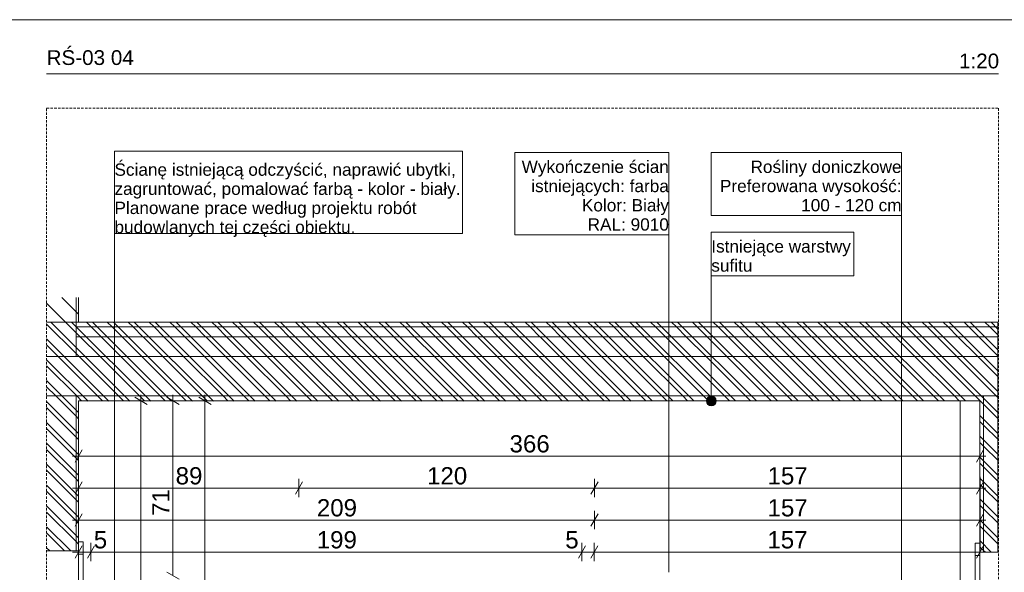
# Model space of a CAD drawing. Extents: x 180 to 5640, y 54 to 2910.
# Tile 8 of 9: x 2623 to 4623, y 1787 to 2910. Entities that reach past the tile are written whole.
import ezdxf
from ezdxf.xclip import XClip

# ---------------------------------------------------------------- set-up
doc = ezdxf.new("R2010")
doc.units = 0
doc.header["$MEASUREMENT"] = 0
doc.header["$XCLIPFRAME"] = 0
doc.linetypes.add('Przerywana', pattern=[48, 24, -24])
doc.linetypes.add('Przerywana długa', pattern=[78, 50, -28])
for name, color, linetype in [('230-A Ściany działowe', 7, 'Continuous'), ('399-W Wymiary i opisy', 7, 'Continuous'), ('420-K Ściany', 7, 'Continuous'), ('460-K Stropy', 7, 'Continuous'), ('810-G Ogólne', 7, 'Continuous'), ('820-G Rysunki Obrazki', 7, 'Continuous'), ('824-G Wypełnienia RŚ', 7, 'Continuous'), ('840-G Znaczniki ogólne', 7, 'Continuous')]:
    doc.layers.add(name, color=color, linetype=linetype)
doc.styles.add('STYL_AUTOMATYCZNY_2', font='arial.ttf')
doc.styles.add('STYL_AUTOMATYCZNY_3', font='arial.ttf')
pattern_1 = [(135, (4725.572, 795.66), (21.2132, 21.2132), [])]

# ---------------------------------------------------------------- blocks, each defined once
blk = doc.blocks.new('Rysunek_2_2', base_point=(4725.6, 795.7))
at = {"layer": '230-A Ściany działowe', "linetype": 'Continuous', "lineweight": 13}
h = blk.add_hatch(dxfattribs=at)
h.set_pattern_fill('Ściany_istniejące_0002', color=8, style=0, pattern_type=2)
h.set_pattern_definition(pattern_1)
h.paths.add_polyline_path([(4610.6, 2145.6), (4580.6, 2145.6), (4580.6, 2135.6), (4580.6, 1828.2), (4610.6, 1828.2)])
h = blk.add_hatch(dxfattribs=at)
h.set_pattern_fill('Ściany_istniejące_0002', color=8, style=0, pattern_type=2)
h.set_pattern_definition(pattern_1)
h.paths.add_polyline_path([(4573.1, 1828.2), (4580.6, 1828.2), (4580.6, 2135.6), (4573.1, 2135.6)])
at = {"layer": '420-K Ściany', "linetype": 'Continuous', "lineweight": 13}
h = blk.add_hatch(dxfattribs=at)
h.set_pattern_fill('Ściany_istniejące_0002', color=8, style=0, pattern_type=2)
h.set_pattern_definition(pattern_1)
h.paths.add_polyline_path([(2678.1, 2225.6), (2738.1, 2225.6), (2738.1, 2295.7), (2738.1, 2345.7), (2678.1, 2345.7)])
h = blk.add_hatch(dxfattribs=at)
h.set_pattern_fill('Ściany_istniejące_0002', color=8, style=0, pattern_type=2)
h.set_pattern_definition(pattern_1)
h.paths.add_polyline_path([(2743.1, 2345.7), (2738.1, 2345.7), (2738.1, 2295.7), (2743.1, 2295.7)])
h = blk.add_hatch(dxfattribs=at)
h.set_pattern_fill('Ściany_istniejące_0002', color=8, style=0, pattern_type=2)
h.set_pattern_definition(pattern_1)
h.paths.add_polyline_path([(2738.1, 2145.6), (2678.1, 2145.6), (2678.1, 1830.7), (2738.1, 1830.7), (2738.1, 2135.6)])
h = blk.add_hatch(dxfattribs=at)
h.set_pattern_fill('Ściany_istniejące_0002', color=8, style=0, pattern_type=2)
h.set_pattern_definition(pattern_1)
h.paths.add_polyline_path([(2743.1, 2135.6), (2738.1, 2135.6), (2738.1, 1830.7), (2743.1, 1830.7)])
at = {"layer": '460-K Stropy', "linetype": 'Continuous', "lineweight": 13}
h = blk.add_hatch(dxfattribs=at)
h.set_pattern_fill('Ściany_istniejące_0002', color=8, style=0, pattern_type=2)
h.set_pattern_definition(pattern_1)
h.paths.add_polyline_path([(2738.1, 2285.7), (4610.6, 2285.7), (4610.6, 2295.7), (2738.1, 2295.7)])
h = blk.add_hatch(dxfattribs=at)
h.set_pattern_fill('Ściany_istniejące_0002', color=8, style=0, pattern_type=2)
h.set_pattern_definition(pattern_1)
h.paths.add_polyline_path([(2738.1, 2285.7), (2738.1, 2265.7), (4610.6, 2265.7), (4610.6, 2285.7)])
h = blk.add_hatch(dxfattribs=at)
h.set_pattern_fill('Ściany_istniejące_0002', color=8, style=0, pattern_type=2)
h.set_pattern_definition(pattern_1)
h.paths.add_polyline_path([(2738.1, 2265.7), (4610.6, 2265.6)])
h = blk.add_hatch(dxfattribs=at)
h.set_pattern_fill('Ściany_istniejące_0002', color=8, style=0, pattern_type=2)
h.set_pattern_definition(pattern_1)
h.paths.add_polyline_path([(2738.1, 2265.6), (2738.1, 2225.6), (4610.6, 2225.6), (4610.6, 2265.6)])
h = blk.add_hatch(dxfattribs=at)
h.set_pattern_fill('Ściany_istniejące_0002', color=8, style=0, pattern_type=2)
h.set_pattern_definition(pattern_1)
h.paths.add_polyline_path([(2678.1, 2225.6), (2678.1, 2145.6), (2738.1, 2145.6), (4580.6, 2145.6), (4610.6, 2145.6), (4610.6, 2225.6), (2738.1, 2225.6)])
h = blk.add_hatch(dxfattribs=at)
h.set_pattern_fill('Ściany_istniejące_0002', color=8, style=0, pattern_type=2)
h.set_pattern_definition(pattern_1)
h.paths.add_polyline_path([(2738.1, 2145.6), (2738.1, 2135.6), (4580.6, 2135.6), (4580.6, 2145.6)])
at = {"layer": '820-G Rysunki Obrazki', "linetype": 'Continuous', "lineweight": 13}
blk.add_hatch(color=154, dxfattribs=at).paths.add_polyline_path([(4017.6, 2135.6), (4018.3, 2131.7), (4020.5, 2128.5), (4023.8, 2126.3), (4027.6, 2125.6), (4031.4, 2126.3), (4034.7, 2128.5), (4036.8, 2131.7), (4037.6, 2135.6), (4036.8, 2139.4), (4034.7, 2142.6), (4031.4, 2144.8), (4027.6, 2145.6), (4023.8, 2144.8), (4020.5, 2142.6), (4018.3, 2139.4)])
at = {"layer": '824-G Wypełnienia RŚ', "linetype": 'Continuous', "lineweight": 13}
h = blk.add_hatch(dxfattribs=at)
h.set_pattern_fill('_Poza_zakresem_opracowan_3D', color=8, style=0, pattern_type=2)
h.set_pattern_definition([(135, (2672.104, 2267.54), (21.2132, 21.2132), [])])
h.paths.add_polyline_path([(2678.1, 2295.7), (2678.1, 1830.6), (2743.2, 1830.7), (2743.1, 2134.9), (4573.1, 2135.6), (4573.2, 1828.4), (4609.7, 1828.5), (4609.7, 2295.7)])
at = {"layer": '230-A Ściany działowe', "color": 7, "linetype": 'Continuous', "lineweight": 20, "ltscale": 0.5}
for p, q in [((4563.6, 1846.7), (4563.6, 1821.7)), ((4573.1, 1846.7), (4563.6, 1846.7)), ((4573.1, 1821.7), (4563.6, 1821.7))]:
    blk.add_line(p, q, dxfattribs=at)
at = {"layer": '230-A Ściany działowe', "color": 7, "linetype": 'Continuous', "lineweight": 13, "ltscale": 0.5}
blk.add_line((4563.6, 795.7), (4563.6, 1821.7), dxfattribs=at)
at = {"layer": '230-A Ściany działowe', "color": 7, "linetype": 'Continuous', "lineweight": 13, "ltscale": 0.5, "flags": 128}
for points in [[(4580.6, 2145.6), (4580.6, 2135.6), (4580.6, 1828.2)], [(4573.1, 2135.6), (4573.1, 1846.7), (4573.1, 1828.2)], [(4610.6, 1828.2), (4580.6, 1828.2), (4573.1, 1828.2)]]:
    blk.add_lwpolyline(points, dxfattribs=at)
at = {"layer": '230-A Ściany działowe', "color": 7, "linetype": 'Continuous', "lineweight": 20, "ltscale": 0.5, "flags": 128}
blk.add_lwpolyline([(4573.1, 1821.7), (4573.1, 1795.7), (4573.1, 795.7)], dxfattribs=at)
at = {"layer": '399-W Wymiary i opisy', "color": 154, "linetype": 'Continuous', "lineweight": 13, "ltscale": 0.5}
for p, q in [((2882, 2128.3), (2857, 2142.8)), ((2869.5, 2135.6), (2869.5, 2147.8)), ((2947, 2128.3), (2922, 2142.8)), ((2934.5, 2135.6), (2934.5, 2147.8)), ((3012, 2128.3), (2987, 2142.8)), ((2999.5, 2135.6), (2999.5, 2147.8)), ((2888.2, 2135.6), (2850.7, 2135.6)), ((2869.5, 795.7), (2869.5, 2135.6)), ((2953.2, 2135.6), (2915.7, 2135.6)), ((2934.5, 1780.7), (2934.5, 2135.6)), ((3018.2, 2135.6), (2980.7, 2135.6)), ((2999.5, 1230.7), (2999.5, 2135.6)), ((2743.1, 2004.7), (2743.1, 2042.2)), ((4573.1, 2004.7), (4573.1, 2042.2)), ((2730.8, 2023.4), (2743.1, 2023.4)), ((2750.3, 2035.9), (2735.9, 2010.9)), ((2743.1, 2023.4), (4573.1, 2023.4)), ((4565.9, 2010.9), (4580.3, 2035.9)), ((4573.1, 2023.4), (4585.3, 2023.4)), ((2750.3, 1970.9), (2735.9, 1945.9)), ((2743.1, 1939.7), (2743.1, 1977.2)), ((3197.7, 1970.9), (3183.3, 1945.9)), ((3190.5, 1939.7), (3190.5, 1977.2)), ((3797.7, 1970.9), (3783.3, 1945.9)), ((3790.5, 1939.7), (3790.5, 1977.2)), ((4565.9, 1945.9), (4580.3, 1970.9)), ((4573.1, 1939.7), (4573.1, 1977.2)), ((2730.8, 1958.4), (2743.1, 1958.4)), ((2743.1, 1958.4), (3190.5, 1958.4)), ((3190.5, 1958.4), (3790.5, 1958.4)), ((3790.5, 1958.4), (4573.1, 1958.4)), ((4573.1, 1958.4), (4585.3, 1958.4)), ((2750.3, 1905.9), (2735.9, 1880.9)), ((2743.1, 1874.7), (2743.1, 1912.2)), ((3797.7, 1905.9), (3783.3, 1880.9)), ((3790.5, 1874.7), (3790.5, 1912.2)), ((4565.9, 1880.9), (4580.3, 1905.9)), ((4573.1, 1874.7), (4573.1, 1912.2)), ((2730.8, 1893.4), (2743.1, 1893.4)), ((2743.1, 1893.4), (3790.5, 1893.4)), ((3790.5, 1893.4), (4573.1, 1893.4)), ((4573.1, 1893.4), (4585.3, 1893.4)), ((2750.3, 1840.9), (2735.9, 1815.9)), ((2743.1, 1809.7), (2743.1, 1847.2)), ((2775.3, 1840.9), (2760.9, 1815.9)), ((2768.1, 1809.7), (2768.1, 1847.2)), ((3772.3, 1840.9), (3757.8, 1815.9)), ((3765.1, 1809.7), (3765.1, 1847.2)), ((3797.3, 1840.9), (3782.8, 1815.9)), ((3790.1, 1809.7), (3790.1, 1847.2)), ((4565.9, 1815.9), (4580.3, 1840.9)), ((4573.1, 1809.7), (4573.1, 1847.2)), ((2730.8, 1828.4), (2743.1, 1828.4)), ((2743.1, 1828.4), (2768.1, 1828.4)), ((2768.1, 1828.4), (3765.1, 1828.4)), ((3765.1, 1828.4), (3790.1, 1828.4)), ((3790.1, 1828.4), (4573.1, 1828.4)), ((4573.1, 1828.4), (4585.3, 1828.4)), ((2922, 1787.9), (2947, 1773.4))]:
    blk.add_line(p, q, dxfattribs=at)
at = {"layer": '420-K Ściany', "color": 7, "linetype": 'Continuous', "lineweight": 13, "ltscale": 0.5}
for p, q in [((2743.1, 2345.7), (2743.1, 2295.7)), ((4533.1, 795.7), (4533.1, 2135.6)), ((2738.1, 1830.7), (2678.1, 1830.7)), ((2743.1, 1830.7), (2738.1, 1830.7)), ((2752.6, 795.7), (2752.6, 1824.2))]:
    blk.add_line(p, q, dxfattribs=at)
at = {"layer": '420-K Ściany', "color": 7, "linetype": 'Continuous', "lineweight": 20, "ltscale": 0.5}
for p, q in [((2752.6, 1849.2), (2743.1, 1849.2)), ((2752.6, 1849.2), (2752.6, 1824.2)), ((2752.6, 1824.2), (2743.1, 1824.2))]:
    blk.add_line(p, q, dxfattribs=at)
at = {"layer": '420-K Ściany', "color": 7, "linetype": 'Continuous', "lineweight": 13, "ltscale": 0.5, "flags": 128}
for points in [[(2738.1, 2345.7), (2738.1, 2295.7), (2738.1, 2285.7), (2738.1, 2265.7), (2738.1, 2225.6)], [(2738.1, 2145.6), (2738.1, 2135.6), (2738.1, 1830.7)], [(2743.1, 2135.6), (2743.1, 1849.2), (2743.1, 1830.7)]]:
    blk.add_lwpolyline(points, dxfattribs=at)
at = {"layer": '420-K Ściany', "color": 7, "linetype": 'Continuous', "lineweight": 20, "ltscale": 0.5, "flags": 128}
blk.add_lwpolyline([(2743.1, 1824.2), (2743.1, 1823.8), (2743.1, 795.7)], dxfattribs=at)
at = {"layer": '460-K Stropy', "color": 7, "linetype": 'Continuous', "lineweight": 13, "ltscale": 0.5}
for p, q in [((2743.1, 2295.7), (2738.1, 2295.7)), ((4610.6, 2285.7), (2738.1, 2285.7)), ((4610.6, 2295.7), (2743.1, 2295.7)), ((4610.6, 2265.6), (2738.1, 2265.6)), ((4573.1, 2135.6), (2743.1, 2135.6))]:
    blk.add_line(p, q, dxfattribs=at)
at = {"layer": '460-K Stropy', "color": 7, "linetype": 'Przerywana', "lineweight": 13, "ltscale": 0.5}
blk.add_line((4610.6, 2265.7), (2738.1, 2265.7), dxfattribs=at)
at = {"layer": '460-K Stropy', "color": 7, "linetype": 'Continuous', "lineweight": 13, "ltscale": 0.5, "flags": 128}
for points in [[(4610.6, 2225.6), (2738.1, 2225.6), (2678.1, 2225.6)], [(4610.6, 2145.6), (4580.6, 2145.6), (2738.1, 2145.6), (2678.1, 2145.6)]]:
    blk.add_lwpolyline(points, dxfattribs=at)
at = {"layer": '820-G Rysunki Obrazki', "color": 154, "linetype": 'Continuous', "lineweight": 13, "ltscale": 0.5}
for p, q in [((3522.7, 2643.1), (2815.9, 2643.1)), ((2815.9, 2643.1), (2815.9, 2475.9)), ((3522.7, 2475.9), (3522.7, 2643.1)), ((3941.5, 2640), (3628.8, 2640)), ((3628.8, 2640), (3628.8, 2472.9)), ((3941.5, 2472.9), (3941.5, 2640)), ((4413.9, 2640), (4027.6, 2640)), ((4027.6, 2640), (4027.6, 2512.2)), ((4413.9, 2512.2), (4413.9, 2640)), ((4027.6, 2512.2), (4413.9, 2512.2)), ((4413.9, 2512.2), (4027.6, 2512.2)), ((4413.9, 1156.7), (4413.9, 2512.2)), ((2815.9, 2475.9), (3522.7, 2475.9)), ((2815.9, 1723.5), (2815.9, 2475.9)), ((2815.9, 2475.9), (3522.7, 2475.9)), ((3628.8, 2472.9), (3941.5, 2472.9)), ((3941.5, 2472.9), (3628.8, 2472.9)), ((3941.5, 1787.3), (3941.5, 2472.9)), ((4317.3, 2478.1), (4027.6, 2478.1)), ((4027.6, 2478.1), (4027.6, 2389.5)), ((4317.3, 2389.5), (4317.3, 2478.1)), ((4027.6, 2389.5), (4317.3, 2389.5)), ((4027.6, 2145.6), (4027.6, 2389.5)), ((4027.6, 2389.5), (4317.3, 2389.5))]:
    blk.add_line(p, q, dxfattribs=at)
blk.add_circle((4027.6, 2135.6), 10, dxfattribs=at)
at = {"layer": '824-G Wypełnienia RŚ', "color": 7, "linetype": 'Continuous', "lineweight": 13, "ltscale": 0.5, "flags": 128}
blk.add_lwpolyline([(2678.1, 1830.6), (2743.2, 1830.7), (2743.1, 2134.9), (4573.1, 2135.6), (4573.2, 1828.4), (4609.7, 1828.5), (4609.7, 2295.7), (2678.1, 2295.7)], dxfattribs=at)
at = {"layer": '399-W Wymiary i opisy', "color": 154, "linetype": 'Continuous', "lineweight": 13, "char_height": 35, "attachment_point": 7, "style": 'STYL_AUTOMATYCZNY_2'}
for s, insert, width in [('\\A1;{\\pql;\\fArial|b0|i0|c238|p0;\\W1.000000;366}', (3618, 2030.4), 80.086), ('\\A1;{\\pql;\\fArial|b0|i0|c238|p0;\\W1.000000;89}', (2940.1, 1965.4), 53.391), ('\\A1;{\\pql;\\fArial|b0|i0|c238|p0;\\W1.000000;120}', (3450.5, 1965.4), 80.086), ('\\A1;{\\pql;\\fArial|b0|i0|c238|p0;\\W1.000000;157}', (4141.8, 1965.4), 80.086), ('\\A1;{\\pql;\\fArial|b0|i0|c238|p0;\\W1.000000;209}', (3226.8, 1900.4), 80.086), ('\\A1;{\\pql;\\fArial|b0|i0|c238|p0;\\W1.000000;157}', (4141.8, 1900.4), 80.086), ('\\A1;{\\pql;\\fArial|b0|i0|c238|p0;\\W1.000000;5}', (2773.9, 1835.4), 26.695), ('\\A1;{\\pql;\\fArial|b0|i0|c238|p0;\\W1.000000;199}', (3226.5, 1835.4), 80.086), ('\\A1;{\\pql;\\fArial|b0|i0|c238|p0;\\W1.000000;5}', (3731.1, 1835.4), 26.695), ('\\A1;{\\pql;\\fArial|b0|i0|c238|p0;\\W1.000000;157}', (4141.5, 1835.4), 80.086)]:
    blk.add_mtext(s, dxfattribs=dict(at, insert=insert, width=width))
at = {"layer": '399-W Wymiary i opisy', "color": 154, "linetype": 'Continuous', "lineweight": 13, "insert": (2927.5, 1901.9), "char_height": 35, "width": 53.391, "attachment_point": 7, "rotation": 90, "style": 'STYL_AUTOMATYCZNY_2'}
blk.add_mtext('\\A1;{\\pql;\\fArial|b0|i0|c238|p0;\\W1.000000;71}', dxfattribs=at)
at = {"layer": '820-G Rysunki Obrazki', "color": 154, "linetype": 'Continuous', "lineweight": 13, "insert": (4413.9, 2520.3), "char_height": 25, "width": 376.298, "attachment_point": 9, "line_spacing_factor": 0.935488, "style": 'STYL_AUTOMATYCZNY_3'}
blk.add_mtext('\\A1;{\\pqr;\\fArial|b0|i0|c238|p0;\\W1.000000;Rośliny doniczkowe\\P\\pqr;\\fArial|b0|i0|c238|p0;\\W1.000000;Preferowana wysokość: \\fArial|b0|i0|c238|p0;\\W1.000000;100 - 120 cm}', dxfattribs=at)
at = {"layer": '820-G Rysunki Obrazki', "color": 154, "linetype": 'Continuous', "lineweight": 13, "char_height": 25, "style": 'STYL_AUTOMATYCZNY_3'}
for s, insert, attachment_point, line_spacing_factor in [('\\A1;{\\pqr;\\fArial|b0|i0|c238|p0;\\W1.000000;Wykończenie ścian \\P\\pqr;\\fArial|b0|i0|c238|p0;\\W1.000000;istniejących: farba\\P\\pqr;\\fArial|b0|i0|c238|p0;\\W1.000000;Kolor: Biały\\P\\pqr;\\fArial|b0|i0|c238|p0;\\W1.000000;RAL: 9010}', (3941.5, 2481.1), 9, 0.937931), ('\\A1;{\\pql;\\fArial|b0|i0|c238|p0;\\W1.000000;Ścianę istniejącą odczyścić, naprawić ubytki, \\P\\pql;\\fArial|b0|i0|c238|p0;\\W1.000000;zagruntować, pomalować farbą - kolor - biały.\\fArial|b0|i0|c238|p0;\\W1.000000; \\P\\pql;\\fArial|b0|i0|c238|p0;\\W1.000000;Planowane prace według projektu robót \\P\\pql;\\fArial|b0|i0|c238|p0;\\W1.000000;budowlanych tej części obiektu.}', (2815.9, 2468.7), 7, 0.932798), ('\\A1;{\\pql;\\fArial|b0|i0|c238|p0;\\W1.000000;Istniejąc\\fArial|b0|i0|c238|p0;\\W1.000000;e warstwy\\P\\pql;\\fArial|b0|i0|c238|p0;\\W1.000000;sufitu}', (4027.6, 2397.7), 7, 0.933377)]:
    blk.add_mtext(s, dxfattribs=dict(at, insert=insert, attachment_point=attachment_point, line_spacing_factor=line_spacing_factor))

msp = doc.modelspace()

# ---------------------------------------------------------------- linework, layer by layer
at = {"layer": '810-G Ogólne', "color": 7, "linetype": 'Continuous', "lineweight": 13, "ltscale": 0.1}
msp.add_line((4890, 2910), (180, 2910), dxfattribs=at)
at = {"layer": '820-G Rysunki Obrazki', "color": 7, "linetype": 'Continuous', "lineweight": 13, "ltscale": 0.1}
msp.add_line((2678.1, 2800), (4610.6, 2800), dxfattribs=at)
at = {"layer": '840-G Znaczniki ogólne', "color": 8, "linetype": 'Przerywana długa', "lineweight": 13, "ltscale": 0.1}
msp.add_lwpolyline([(2678.1, 2730), (4610.6, 2730), (4610.6, 166), (2678.1, 166)], close=True, dxfattribs=at)

# ---------------------------------------------------------------- block references
at = {"layer": '820-G Rysunki Obrazki', "color": 7, "linetype": 'Continuous', "lineweight": 13, "ltscale": 0.1}
ref = msp.add_blockref('Rysunek_2_2', (4725.6, 795.7), dxfattribs=at)
XClip(ref).set_block_clipping_path([(2678.0721443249, 165.9574740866), (4610.5721443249, 2730)])

# ---------------------------------------------------------------- texts
at = {"layer": '820-G Rysunki Obrazki', "color": 7, "lineweight": 13, "char_height": 30, "attachment_point": 1, "style": 'STYL_AUTOMATYCZNY_2'}
for s, insert in [('\\A1;{\\pql;\\pt0;\\fArial|b0|i0|c238|p0;\\W1.000000;RŚ-03 04}', (2678.1, 2848)), ('\\A1;{\\pql;\\pt0;\\fArial|b0|i0|c238|p0;\\W1.000000;}', (3430.9, 2848)), ('\\A1;{\\pql;\\pt0;\\fArial|b0|i0|c238|p0;\\W1.000000;1:20}', (4530.5, 2841.1))]:
    msp.add_mtext(s, dxfattribs=dict(at, insert=insert))

doc.saveas('drawing.dxf')
